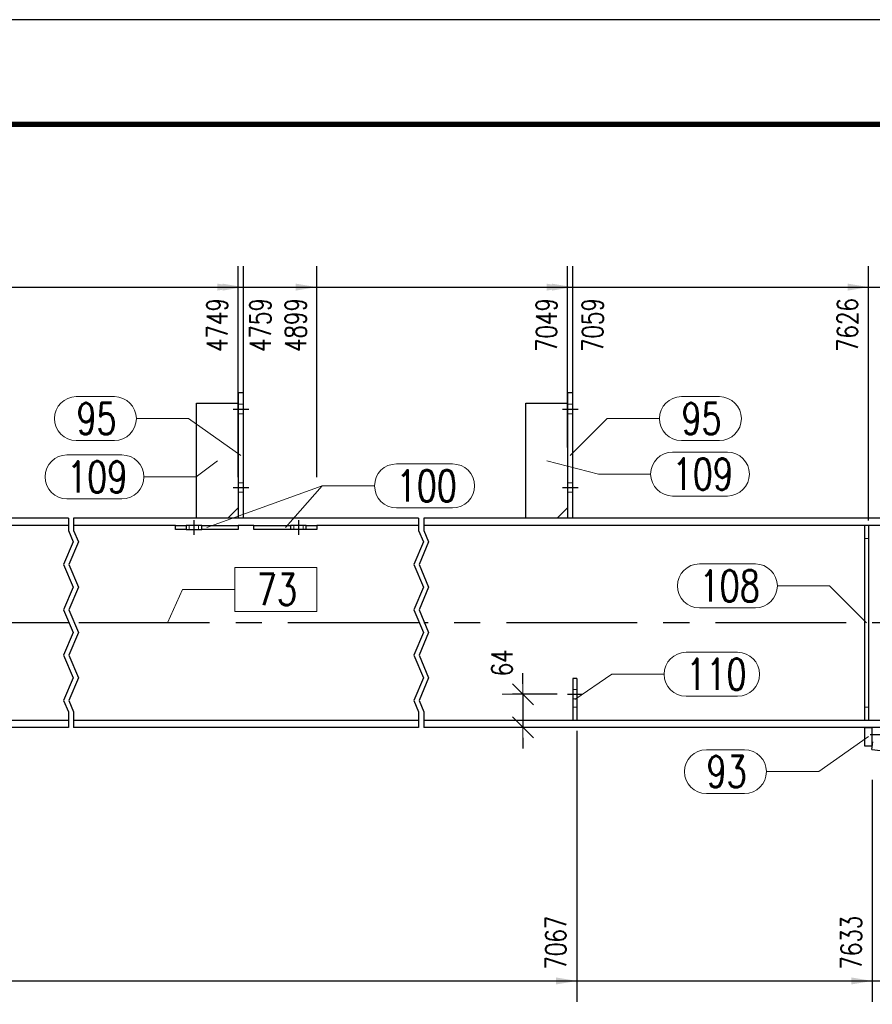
# Model space of a CAD drawing. Header units: millimetres. Extents: x 3526 to 4380, y 11541 to 12002.
# Tile 93 of 127: x 4027 to 4108, y 11879 to 11974. Entities that reach past the tile are written whole.
import ezdxf

# ---------------------------------------------------------------- set-up
doc = ezdxf.new("R2010")
doc.units = ezdxf.units.MM
doc.header["$LTSCALE"] = 10
doc.linetypes.add('HIDDEN', pattern=[0.375, 0.25, -0.125])
doc.linetypes.add('MITTE', pattern=[2, 1.25, -0.25, 0.25, -0.25])
doc.layers.get('Defpoints').update_dxf_attribs({"color": 1})
doc.layers.add('_FORMATKA', color=8, linetype='Continuous', plot=False)
for name, color, linetype, lineweight in [('_RAMKA', 7, 'Continuous', 35), ('PS_DIM', 4, 'Continuous', 13), ('PS_Hidden', 2, 'HIDDEN', 9), ('PS_Pos', 1, 'Continuous', 15), ('PS_SOLID', 7, 'Continuous', 30)]:
    doc.layers.add(name, color=color, linetype=linetype, lineweight=lineweight)
doc.layers.add('PS_MID', color=5, linetype='MITTE')
doc.layers.add('PS_SHAPE', color=3, linetype='Continuous')
doc.styles.add('simplex', font='simplex.shx', dxfattribs={"width": 0.75})
doc.dimstyles.new('1_20_GŁ_DS1-LS20', dxfattribs={"dimtxt": 2, "dimasz": 2, "dimexe": 2, "dimexo": 5, "dimgap": 1, "dimtad": 1, "dimjust": 4, "dimdec": 0, "dimlfac": 20, "dimtxsty": 'simplex', "dimblk1": 'NONE', "dimsah": 1, "dimcen": 2, "dimclrd": 256, "dimclre": 256, "dimclrt": 4, "dimadec": 1, "dimazin": 0, "dimtfac": 1, "dimtdec": 0, "dimtmove": 2, "dimatfit": 3, "dimfxl": 1, "dimarcsym": 0})
doc.dimstyles.new('1_20_PRZ', dxfattribs={"dimtxt": 2, "dimasz": 1, "dimexe": 2, "dimexo": 5, "dimgap": 1, "dimtad": 1, "dimdec": 0, "dimlfac": 20, "dimtxsty": 'simplex', "dimblk": 'dimznak', "dimcen": 2, "dimse1": 1, "dimse2": 1, "dimclrd": 256, "dimclrt": 4, "dimadec": 1, "dimazin": 0, "dimtfac": 1, "dimtdec": 0, "dimtix": 1, "dimtmove": 2, "dimatfit": 3, "dimldrblk": 'dim-grot', "dimfxl": 1, "dimarcsym": 0})
doc.dimstyles.new('1_20_SC', dxfattribs={"dimtxt": 2, "dimasz": 1, "dimexe": 1, "dimexo": 1, "dimgap": 1, "dimtad": 1, "dimdec": 0, "dimlfac": 20, "dimtxsty": 'simplex', "dimblk": 'dimznak', "dimcen": 2, "dimclrd": 256, "dimclre": 256, "dimclrt": 4, "dimadec": 1, "dimazin": 0, "dimtfac": 1, "dimtdec": 0, "dimtix": 1, "dimtmove": 2, "dimatfit": 3, "dimldrblk": 'dim-grot', "dimfxl": 1, "dimarcsym": 0})

# ---------------------------------------------------------------- blocks, each defined once
blk = doc.blocks.new('dimznak')
at = {"color": 0}
for points in [[(0, 2), (0, -2)], [(-2, 0), (2, 0)]]:
    blk.add_lwpolyline(points, dxfattribs=at)
at = {"color": 2}
blk.add_lwpolyline([(1, 1), (-1, -1)], dxfattribs=at)
blk = doc.blocks.new('*D49')
at = {"layer": 'Defpoints', "color": 0, "transparency": 16777216}
for p in [(4220.693, 11929.426), (4219.022, 11912.694), (4065.297, 11906.62), (4223.127, 11906.62), (4224.885, 11890.149)]:
    blk.add_point(p, dxfattribs=at)
at = {"layer": 'PS_DIM', "lineweight": -2, "transparency": 16777216}
blk.add_arc((4223.127, 11906.62), 7.331, 103.91382, 172.17818, dxfattribs=at)
for p, rotation in [((4222.349, 11913.91), 10.00291172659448), ((4215.797, 11906.62), 266.0890910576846)]:
    blk.add_blockref('dimznak', p, dxfattribs=dict(at, rotation=rotation))
at = {"layer": 'PS_DIM', "color": 4, "transparency": 16777216, "insert": (4216.047, 11912.986), "char_height": 2, "attachment_point": 5, "rotation": 48.046, "style": 'simplex'}
blk.add_mtext('83,9°', dxfattribs=at)
blk = doc.blocks.new('dim-grot')
blk.add_hatch(color=256).paths.add_polyline_path([(0, 0), (-2, 0.5), (-2, -0.5)])
blk.add_lwpolyline([(0, 0), (-2, 0.5), (-2, -0.5), (0, 0)])
blk = doc.blocks.new('*D50')
at = {"layer": 'Defpoints', "color": 0, "transparency": 16777216}
for p in [(4065.297, 11905.945), (4223.199, 11905.945), (4108.241, 11904.568), (4146.427, 11902.224), (4224.72, 11891.702)]:
    blk.add_point(p, dxfattribs=at)
at = {"layer": 'PS_DIM', "lineweight": -2, "transparency": 16777216}
blk.add_arc((4095.772, 11905.945), 50.791, 354.8249, 358.87192, dxfattribs=at)
for p, rotation in [((4146.563, 11905.945), 89.43595851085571), ((4146.256, 11900.369), 264.2608571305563)]:
    blk.add_blockref('dimznak', p, dxfattribs=dict(at, rotation=rotation))
at = {"layer": 'PS_DIM', "color": 4, "transparency": 16777216, "insert": (4144.299, 11903.273), "char_height": 2, "attachment_point": 5, "rotation": 86.84841, "style": 'simplex'}
blk.add_mtext('6,3°', dxfattribs=at)
blk = doc.blocks.new('*D52')
at = {"layer": 'Defpoints', "color": 0, "transparency": 16777216}
for p in [(4079.047, 11909.12), (4074.778, 11905.945), (4079.047, 11905.945)]:
    blk.add_point(p, dxfattribs=at)
at = {"layer": 'PS_DIM', "lineweight": -2, "transparency": 16777216}
for p, q in [((4074.778, 11910.12), (4074.778, 11911.12)), ((4078.047, 11909.12), (4073.778, 11909.12)), ((4074.778, 11909.12), (4074.778, 11905.945)), ((4078.047, 11905.945), (4073.778, 11905.945)), ((4074.778, 11904.945), (4074.778, 11903.945))]:
    blk.add_line(p, q, dxfattribs=at)
for p, rotation in [((4074.778, 11909.12), 270), ((4074.778, 11905.945), 90)]:
    blk.add_blockref('dimznak', p, dxfattribs=dict(at, rotation=rotation))
at = {"layer": 'PS_DIM', "color": 4, "transparency": 16777216, "insert": (4072.778, 11912.126), "char_height": 2, "attachment_point": 5, "rotation": 90, "style": 'simplex'}
blk.add_mtext('64', dxfattribs=at)
blk = doc.blocks.new('*D122')
at = {"layer": 'Defpoints', "color": 0, "transparency": 16777216}
for p in [(4047.547, 11948.05), (4047.547, 11924.87), (3923.29, 11905.945)]:
    blk.add_point(p, dxfattribs=at)
at = {"layer": 'PS_DIM', "lineweight": -2, "transparency": 16777216}
for p, q in [((3923.29, 11910.945), (3923.29, 11950.05)), ((4047.547, 11929.87), (4047.547, 11950.05)), ((3923.29, 11948.05), (4045.547, 11948.05))]:
    blk.add_line(p, q, dxfattribs=at)
at = {"layer": 'PS_DIM', "transparency": 16777216}
blk.add_solid([(4045.547, 11948.383), (4045.547, 11947.717), (4047.547, 11948.05)], dxfattribs=at)
at = {"layer": 'PS_DIM', "color": 4, "transparency": 16777216, "insert": (4045.527, 11944.423), "char_height": 2, "attachment_point": 5, "rotation": 90, "style": 'simplex'}
blk.add_mtext('4749', dxfattribs=at)
blk = doc.blocks.new('_None')
blk = doc.blocks.new('*D123')
at = {"layer": 'Defpoints', "color": 0, "transparency": 16777216}
for p in [(4048.047, 11948.05), (4048.047, 11926.878), (3923.29, 11905.945)]:
    blk.add_point(p, dxfattribs=at)
at = {"layer": 'PS_DIM', "lineweight": -2, "transparency": 16777216}
for p, q in [((3923.29, 11910.945), (3923.29, 11950.05)), ((4048.047, 11931.878), (4048.047, 11950.05)), ((3923.29, 11948.05), (4046.047, 11948.05))]:
    blk.add_line(p, q, dxfattribs=at)
at = {"layer": 'PS_DIM', "transparency": 16777216}
blk.add_solid([(4046.047, 11948.383), (4046.047, 11947.717), (4048.047, 11948.05)], dxfattribs=at)
at = {"layer": 'PS_DIM', "color": 4, "transparency": 16777216, "insert": (4049.663, 11944.423), "char_height": 2, "attachment_point": 5, "rotation": 90, "style": 'simplex'}
blk.add_mtext('4759', dxfattribs=at)
blk = doc.blocks.new('*D124')
at = {"layer": 'Defpoints', "color": 0, "transparency": 16777216}
for p in [(4055.047, 11948.05), (4055.047, 11924.87), (3923.29, 11905.945)]:
    blk.add_point(p, dxfattribs=at)
at = {"layer": 'PS_DIM', "lineweight": -2, "transparency": 16777216}
for p, q in [((3923.29, 11910.945), (3923.29, 11950.05)), ((4055.047, 11929.87), (4055.047, 11950.05)), ((3923.29, 11948.05), (4053.047, 11948.05))]:
    blk.add_line(p, q, dxfattribs=at)
at = {"layer": 'PS_DIM', "transparency": 16777216}
blk.add_solid([(4053.047, 11948.383), (4053.047, 11947.717), (4055.047, 11948.05)], dxfattribs=at)
at = {"layer": 'PS_DIM', "color": 4, "transparency": 16777216, "insert": (4053.027, 11944.423), "char_height": 2, "attachment_point": 5, "rotation": 90, "style": 'simplex'}
blk.add_mtext('4899', dxfattribs=at)
blk = doc.blocks.new('*D125')
at = {"layer": 'Defpoints', "color": 0, "transparency": 16777216}
for p in [(4079.047, 11948.05), (4079.047, 11927.702), (3923.29, 11905.945)]:
    blk.add_point(p, dxfattribs=at)
at = {"layer": 'PS_DIM', "lineweight": -2, "transparency": 16777216}
for p, q in [((3923.29, 11910.945), (3923.29, 11950.05)), ((4079.047, 11932.702), (4079.047, 11950.05)), ((3923.29, 11948.05), (4077.047, 11948.05))]:
    blk.add_line(p, q, dxfattribs=at)
at = {"layer": 'PS_DIM', "transparency": 16777216}
blk.add_solid([(4077.047, 11948.383), (4077.047, 11947.717), (4079.047, 11948.05)], dxfattribs=at)
at = {"layer": 'PS_DIM', "color": 4, "transparency": 16777216, "insert": (4077.027, 11944.423), "char_height": 2, "attachment_point": 5, "rotation": 90, "style": 'simplex'}
blk.add_mtext('7049', dxfattribs=at)
blk = doc.blocks.new('*D126')
at = {"layer": 'Defpoints', "color": 0, "transparency": 16777216}
for p in [(4079.547, 11948.05), (4079.547, 11927.501), (3923.29, 11905.945)]:
    blk.add_point(p, dxfattribs=at)
at = {"layer": 'PS_DIM', "lineweight": -2, "transparency": 16777216}
for p, q in [((3923.29, 11910.945), (3923.29, 11950.05)), ((4079.547, 11932.501), (4079.547, 11950.05)), ((3923.29, 11948.05), (4077.547, 11948.05))]:
    blk.add_line(p, q, dxfattribs=at)
at = {"layer": 'PS_DIM', "transparency": 16777216}
blk.add_solid([(4077.547, 11948.383), (4077.547, 11947.717), (4079.547, 11948.05)], dxfattribs=at)
at = {"layer": 'PS_DIM', "color": 4, "transparency": 16777216, "insert": (4081.44, 11944.423), "char_height": 2, "attachment_point": 5, "rotation": 90, "style": 'simplex'}
blk.add_mtext('7059', dxfattribs=at)
blk = doc.blocks.new('*D127')
at = {"layer": 'Defpoints', "color": 0, "transparency": 16777216}
for p in [(4107.849, 11948.05), (4107.849, 11920.719), (3923.29, 11905.945)]:
    blk.add_point(p, dxfattribs=at)
at = {"layer": 'PS_DIM', "lineweight": -2, "transparency": 16777216}
for p, q in [((3923.29, 11910.945), (3923.29, 11950.05)), ((4107.849, 11925.719), (4107.849, 11950.05)), ((3923.29, 11948.05), (4105.849, 11948.05))]:
    blk.add_line(p, q, dxfattribs=at)
at = {"layer": 'PS_DIM', "transparency": 16777216}
blk.add_solid([(4105.849, 11948.383), (4105.849, 11947.717), (4107.849, 11948.05)], dxfattribs=at)
at = {"layer": 'PS_DIM', "color": 4, "transparency": 16777216, "insert": (4105.829, 11944.423), "char_height": 2, "attachment_point": 5, "rotation": 90, "style": 'simplex'}
blk.add_mtext('7626', dxfattribs=at)
blk = doc.blocks.new('*D128')
at = {"layer": 'Defpoints', "color": 0, "transparency": 16777216}
for p in [(4194.047, 11948.05), (4194.047, 11927.795), (3923.29, 11905.945)]:
    blk.add_point(p, dxfattribs=at)
at = {"layer": 'PS_DIM', "lineweight": -2, "transparency": 16777216}
for p, q in [((3923.29, 11910.945), (3923.29, 11950.05)), ((4194.047, 11932.795), (4194.047, 11950.05)), ((3923.29, 11948.05), (4192.047, 11948.05))]:
    blk.add_line(p, q, dxfattribs=at)
at = {"layer": 'PS_DIM', "transparency": 16777216}
blk.add_solid([(4192.047, 11948.383), (4192.047, 11947.717), (4194.047, 11948.05)], dxfattribs=at)
at = {"layer": 'PS_DIM', "color": 4, "transparency": 16777216, "insert": (4192.027, 11944.423), "char_height": 2, "attachment_point": 5, "rotation": 90, "style": 'simplex'}
blk.add_mtext('9349', dxfattribs=at)
blk = doc.blocks.new('*D129')
at = {"layer": 'Defpoints', "color": 0, "transparency": 16777216}
for p in [(4194.547, 11948.05), (4194.547, 11927.75), (3923.29, 11905.945)]:
    blk.add_point(p, dxfattribs=at)
at = {"layer": 'PS_DIM', "lineweight": -2, "transparency": 16777216}
for p, q in [((3923.29, 11910.945), (3923.29, 11950.05)), ((4194.547, 11932.75), (4194.547, 11950.05)), ((3923.29, 11948.05), (4192.547, 11948.05))]:
    blk.add_line(p, q, dxfattribs=at)
at = {"layer": 'PS_DIM', "transparency": 16777216}
blk.add_solid([(4192.547, 11948.383), (4192.547, 11947.717), (4194.547, 11948.05)], dxfattribs=at)
at = {"layer": 'PS_DIM', "color": 4, "transparency": 16777216, "insert": (4196.426, 11944.423), "char_height": 2, "attachment_point": 5, "rotation": 90, "style": 'simplex'}
blk.add_mtext('9359', dxfattribs=at)
blk = doc.blocks.new('*D130')
at = {"layer": 'Defpoints', "color": 0, "transparency": 16777216}
for p in [(4220.137, 11948.05), (4220.137, 11924.87), (3923.29, 11905.945)]:
    blk.add_point(p, dxfattribs=at)
at = {"layer": 'PS_DIM', "lineweight": -2, "transparency": 16777216}
for p, q in [((3923.29, 11910.945), (3923.29, 11950.05)), ((4220.137, 11929.87), (4220.137, 11950.05)), ((3923.29, 11948.05), (4218.137, 11948.05))]:
    blk.add_line(p, q, dxfattribs=at)
at = {"layer": 'PS_DIM', "transparency": 16777216}
blk.add_solid([(4218.137, 11948.383), (4218.137, 11947.717), (4220.137, 11948.05)], dxfattribs=at)
at = {"layer": 'PS_DIM', "color": 4, "transparency": 16777216, "insert": (4218.117, 11944.709), "char_height": 2, "attachment_point": 5, "rotation": 90, "style": 'simplex'}
blk.add_mtext('9871', dxfattribs=at)
blk = doc.blocks.new('*D131')
at = {"layer": 'Defpoints', "color": 0, "transparency": 16777216}
for p in [(4223.199, 11948.05), (3923.29, 11905.945), (4223.199, 11905.945)]:
    blk.add_point(p, dxfattribs=at)
at = {"layer": 'PS_DIM', "lineweight": -2, "transparency": 16777216}
for p, q in [((3923.29, 11910.945), (3923.29, 11950.05)), ((4223.199, 11910.945), (4223.199, 11950.05)), ((3923.29, 11948.05), (4221.199, 11948.05))]:
    blk.add_line(p, q, dxfattribs=at)
at = {"layer": 'PS_DIM', "transparency": 16777216}
blk.add_solid([(4221.199, 11948.383), (4221.199, 11947.717), (4223.199, 11948.05)], dxfattribs=at)
at = {"layer": 'PS_DIM', "color": 4, "transparency": 16777216, "insert": (4221.628, 11944.387), "char_height": 2, "attachment_point": 5, "rotation": 90, "style": 'simplex'}
blk.add_mtext('9933', dxfattribs=at)
blk = doc.blocks.new('*D132')
at = {"layer": 'Defpoints', "color": 0, "transparency": 16777216}
for p in [(4225.88, 11948.05), (3923.29, 11905.945), (4225.88, 11890.255)]:
    blk.add_point(p, dxfattribs=at)
at = {"layer": 'PS_DIM', "lineweight": -2, "transparency": 16777216}
for p, q in [((3923.29, 11910.945), (3923.29, 11950.05)), ((4225.88, 11895.255), (4225.88, 11950.05)), ((3923.29, 11948.05), (4223.88, 11948.05))]:
    blk.add_line(p, q, dxfattribs=at)
at = {"layer": 'PS_DIM', "transparency": 16777216}
blk.add_solid([(4223.88, 11948.383), (4223.88, 11947.717), (4225.88, 11948.05)], dxfattribs=at)
at = {"layer": 'PS_DIM', "color": 4, "transparency": 16777216, "insert": (4227.507, 11944.423), "char_height": 2, "attachment_point": 5, "rotation": 90, "style": 'simplex'}
blk.add_mtext('9986', dxfattribs=at)
blk = doc.blocks.new('*D137')
at = {"layer": 'Defpoints', "color": 0, "transparency": 16777216}
for p in [(4079.947, 11910.62), (3923.29, 11905.945), (4079.947, 11881.706)]:
    blk.add_point(p, dxfattribs=at)
at = {"layer": 'PS_DIM', "lineweight": -2, "transparency": 16777216}
for p, q in [((4079.947, 11905.62), (4079.947, 11879.706)), ((3923.29, 11900.945), (3923.29, 11879.706)), ((3923.29, 11881.706), (4077.947, 11881.706))]:
    blk.add_line(p, q, dxfattribs=at)
at = {"layer": 'PS_DIM', "transparency": 16777216}
blk.add_solid([(4077.947, 11882.039), (4077.947, 11881.372), (4079.947, 11881.706)], dxfattribs=at)
at = {"layer": 'PS_DIM', "color": 4, "transparency": 16777216, "insert": (4077.927, 11885.369), "char_height": 2, "attachment_point": 5, "rotation": 90, "style": 'simplex'}
blk.add_mtext('7067', dxfattribs=at)
blk = doc.blocks.new('*D138')
at = {"layer": 'Defpoints', "color": 0, "transparency": 16777216}
for p in [(3923.29, 11905.945), (4108.199, 11905.945), (4108.199, 11881.706)]:
    blk.add_point(p, dxfattribs=at)
at = {"layer": 'PS_DIM', "lineweight": -2, "transparency": 16777216}
for p, q in [((3923.29, 11900.945), (3923.29, 11879.706)), ((4108.199, 11900.945), (4108.199, 11879.706)), ((3923.29, 11881.706), (4106.199, 11881.706))]:
    blk.add_line(p, q, dxfattribs=at)
at = {"layer": 'PS_DIM', "transparency": 16777216}
blk.add_solid([(4106.199, 11882.039), (4106.199, 11881.372), (4108.199, 11881.706)], dxfattribs=at)
at = {"layer": 'PS_DIM', "color": 4, "transparency": 16777216, "insert": (4106.179, 11885.369), "char_height": 2, "attachment_point": 5, "rotation": 90, "style": 'simplex'}
blk.add_mtext('7633', dxfattribs=at)
blk = doc.blocks.new('*D139')
at = {"layer": 'Defpoints', "color": 0, "transparency": 16777216}
for p in [(4194.947, 11910.62), (3923.29, 11905.945), (4194.947, 11881.706)]:
    blk.add_point(p, dxfattribs=at)
at = {"layer": 'PS_DIM', "lineweight": -2, "transparency": 16777216}
for p, q in [((4194.947, 11905.62), (4194.947, 11879.706)), ((3923.29, 11900.945), (3923.29, 11879.706)), ((3923.29, 11881.706), (4192.947, 11881.706))]:
    blk.add_line(p, q, dxfattribs=at)
at = {"layer": 'PS_DIM', "transparency": 16777216}
blk.add_solid([(4192.947, 11882.039), (4192.947, 11881.372), (4194.947, 11881.706)], dxfattribs=at)
at = {"layer": 'PS_DIM', "color": 4, "transparency": 16777216, "insert": (4192.927, 11885.369), "char_height": 2, "attachment_point": 5, "rotation": 90, "style": 'simplex'}
blk.add_mtext('9367', dxfattribs=at)
blk = doc.blocks.new('*D140')
at = {"layer": 'Defpoints', "color": 0, "transparency": 16777216}
for p in [(3923.29, 11905.945), (4223.199, 11905.945), (4223.199, 11881.706)]:
    blk.add_point(p, dxfattribs=at)
at = {"layer": 'PS_DIM', "lineweight": -2, "transparency": 16777216}
for p, q in [((3923.29, 11900.945), (3923.29, 11879.706)), ((4223.199, 11900.945), (4223.199, 11879.706)), ((3923.29, 11881.706), (4221.199, 11881.706))]:
    blk.add_line(p, q, dxfattribs=at)
at = {"layer": 'PS_DIM', "transparency": 16777216}
blk.add_solid([(4221.199, 11882.039), (4221.199, 11881.372), (4223.199, 11881.706)], dxfattribs=at)
at = {"layer": 'PS_DIM', "color": 4, "transparency": 16777216, "insert": (4221.179, 11885.369), "char_height": 2, "attachment_point": 5, "rotation": 90, "style": 'simplex'}
blk.add_mtext('9933', dxfattribs=at)
blk = doc.blocks.new('*D141')
at = {"layer": 'Defpoints', "color": 0, "transparency": 16777216}
for p in [(3923.29, 11905.945), (4225.88, 11890.255), (4225.88, 11881.706)]:
    blk.add_point(p, dxfattribs=at)
at = {"layer": 'PS_DIM', "lineweight": -2, "transparency": 16777216}
for p, q in [((3923.29, 11900.945), (3923.29, 11879.706)), ((4225.88, 11885.255), (4225.88, 11879.706)), ((3923.29, 11881.706), (4223.88, 11881.706))]:
    blk.add_line(p, q, dxfattribs=at)
at = {"layer": 'PS_DIM', "transparency": 16777216}
blk.add_solid([(4223.88, 11882.039), (4223.88, 11881.372), (4225.88, 11881.706)], dxfattribs=at)
at = {"layer": 'PS_DIM', "color": 4, "transparency": 16777216, "insert": (4227.595, 11885.333), "char_height": 2, "attachment_point": 5, "rotation": 90, "style": 'simplex'}
blk.add_mtext('9986', dxfattribs=at)
blk = doc.blocks.new('*X441')
at = {"color": 1}
for p, q in [((4031.297, 11925.945), (4031.297, 11924.769)), ((4031.797, 11925.945), (4031.797, 11924.769)), ((4064.797, 11925.945), (4064.797, 11924.769)), ((4065.297, 11925.945), (4065.297, 11924.769)), ((4031.297, 11924.769), (4031.755, 11923.685)), ((4031.797, 11924.769), (4032.255, 11923.685)), ((4064.797, 11924.769), (4065.255, 11923.685)), ((4065.297, 11924.769), (4065.755, 11923.685)), ((4031.755, 11923.685), (4030.838, 11921.518)), ((4032.255, 11923.685), (4031.338, 11921.518)), ((4065.255, 11923.685), (4064.338, 11921.518)), ((4065.755, 11923.685), (4064.838, 11921.518)), ((4030.838, 11921.518), (4031.755, 11919.351)), ((4031.338, 11921.518), (4032.255, 11919.351)), ((4064.338, 11921.518), (4065.255, 11919.351)), ((4064.838, 11921.518), (4065.755, 11919.351)), ((4031.755, 11919.351), (4030.838, 11917.184)), ((4032.255, 11919.351), (4031.338, 11917.184)), ((4065.255, 11919.351), (4064.338, 11917.184)), ((4065.755, 11919.351), (4064.838, 11917.184)), ((4030.838, 11917.184), (4031.755, 11915.017)), ((4031.338, 11917.184), (4032.255, 11915.017)), ((4064.338, 11917.184), (4065.255, 11915.017)), ((4064.838, 11917.184), (4065.755, 11915.017)), ((4031.755, 11915.017), (4030.838, 11912.849)), ((4032.255, 11915.017), (4031.338, 11912.849)), ((4065.255, 11915.017), (4064.338, 11912.849)), ((4065.755, 11915.017), (4064.838, 11912.849)), ((4030.838, 11912.849), (4031.755, 11910.682)), ((4031.338, 11912.849), (4032.255, 11910.682)), ((4064.338, 11912.849), (4065.255, 11910.682)), ((4064.838, 11912.849), (4065.755, 11910.682)), ((4031.755, 11910.682), (4030.838, 11908.515)), ((4032.255, 11910.682), (4031.338, 11908.515)), ((4065.255, 11910.682), (4064.338, 11908.515)), ((4065.755, 11910.682), (4064.838, 11908.515)), ((4030.838, 11908.515), (4031.297, 11907.431)), ((4031.338, 11908.515), (4031.797, 11907.431)), ((4064.338, 11908.515), (4064.797, 11907.431)), ((4064.838, 11908.515), (4065.297, 11907.431)), ((4031.297, 11907.431), (4031.297, 11905.945)), ((4031.797, 11907.431), (4031.797, 11905.945)), ((4064.797, 11907.431), (4064.797, 11905.945)), ((4065.297, 11907.431), (4065.297, 11905.945))]:
    blk.add_line(p, q, dxfattribs=at)
at = {"layer": 'PS_Hidden', "color": 2, "linetype": 'HIDDEN'}
for p, q in [((4048.047, 11936.845), (4047.547, 11936.845)), ((4079.547, 11936.845), (4079.047, 11936.845)), ((4048.047, 11935.945), (4047.547, 11935.945)), ((4079.547, 11935.945), (4079.047, 11935.945)), ((4048.047, 11929.345), (4047.547, 11929.345)), ((4079.547, 11929.345), (4079.047, 11929.345)), ((4048.047, 11928.445), (4047.547, 11928.445)), ((4079.547, 11928.445), (4079.047, 11928.445)), ((4042.847, 11924.87), (4042.847, 11925.27)), ((4043.747, 11924.87), (4043.747, 11925.27)), ((4052.847, 11924.87), (4052.847, 11925.27)), ((4053.747, 11924.87), (4053.747, 11925.27)), ((4107.449, 11924.02), (4107.849, 11924.02)), ((4079.947, 11909.57), (4079.547, 11909.57)), ((4079.947, 11908.67), (4079.547, 11908.67)), ((4079.947, 11907.87), (4079.547, 11907.87)), ((4107.849, 11907.87), (4107.449, 11907.87))]:
    blk.add_line(p, q, dxfattribs=at)
at = {"layer": 'PS_MID', "color": 5, "linetype": 'MITTE'}
for p, q in [((4047.047, 11936.395), (4048.547, 11936.395)), ((4047.047, 11936.395), (4048.547, 11936.395)), ((4047.047, 11936.395), (4048.547, 11936.395)), ((4047.047, 11936.395), (4048.547, 11936.395)), ((4078.547, 11936.395), (4080.047, 11936.395)), ((4078.547, 11936.395), (4080.047, 11936.395)), ((4078.547, 11936.395), (4080.047, 11936.395)), ((4078.547, 11936.395), (4080.047, 11936.395)), ((4047.047, 11928.895), (4048.547, 11928.895)), ((4047.047, 11928.895), (4048.547, 11928.895)), ((4047.047, 11928.895), (4048.547, 11928.895)), ((4047.047, 11928.895), (4048.547, 11928.895)), ((4078.547, 11928.895), (4080.047, 11928.895)), ((4078.547, 11928.895), (4080.047, 11928.895)), ((4078.547, 11928.895), (4080.047, 11928.895)), ((4078.547, 11928.895), (4080.047, 11928.895)), ((4043.297, 11925.77), (4043.297, 11924.37)), ((4053.297, 11925.77), (4053.297, 11924.37)), ((4031.297, 11915.945), (4007.297, 11915.945)), ((4064.797, 11915.945), (4031.797, 11915.945)), ((4225.699, 11915.945), (4065.297, 11915.945)), ((4079.047, 11909.12), (4080.447, 11909.12)), ((4079.047, 11909.12), (4080.447, 11909.12)), ((4109.899, 11905.245), (4107.999, 11905.245))]:
    blk.add_line(p, q, dxfattribs=at)
at = {"layer": 'PS_SOLID', "color": 7, "linetype": 'Continuous'}
for p, q in [((4047.547, 11937.945), (4047.547, 11925.945)), ((4048.047, 11937.945), (4047.547, 11937.945)), ((4048.047, 11925.945), (4048.047, 11937.945)), ((4079.047, 11937.945), (4079.047, 11925.945)), ((4079.547, 11937.945), (4079.047, 11937.945)), ((4079.547, 11925.945), (4079.547, 11937.945)), ((4043.547, 11925.945), (4043.547, 11936.945)), ((4043.547, 11936.945), (4047.547, 11936.945)), ((4075.047, 11925.945), (4075.047, 11936.945)), ((4075.047, 11936.945), (4079.047, 11936.945)), ((4046.547, 11925.945), (4047.547, 11926.945)), ((4078.047, 11925.945), (4079.047, 11926.945)), ((4031.297, 11925.945), (4007.297, 11925.945)), ((4064.797, 11925.945), (4031.797, 11925.945)), ((4221.065, 11925.945), (4065.297, 11925.945)), ((4031.297, 11925.27), (4007.297, 11925.27)), ((4041.547, 11925.27), (4031.797, 11925.27)), ((4041.547, 11924.87), (4041.547, 11925.27)), ((4041.547, 11925.27), (4042.547, 11925.27)), ((4042.547, 11924.87), (4041.547, 11924.87)), ((4042.547, 11925.27), (4042.547, 11924.87)), ((4044.047, 11925.27), (4042.547, 11925.27)), ((4042.547, 11924.87), (4044.047, 11924.87)), ((4044.047, 11924.87), (4044.047, 11925.27)), ((4044.047, 11925.27), (4047.547, 11925.27)), ((4047.547, 11924.87), (4044.047, 11924.87)), ((4047.547, 11925.27), (4047.547, 11924.87)), ((4049.047, 11925.27), (4047.547, 11925.27)), ((4049.047, 11924.87), (4049.047, 11925.27)), ((4049.047, 11925.27), (4052.547, 11925.27)), ((4052.547, 11924.87), (4049.047, 11924.87)), ((4054.047, 11925.27), (4052.547, 11925.27)), ((4052.547, 11925.27), (4052.547, 11924.87)), ((4054.047, 11924.87), (4052.547, 11924.87)), ((4054.047, 11924.87), (4054.047, 11925.27)), ((4054.047, 11925.27), (4055.047, 11925.27)), ((4055.047, 11924.87), (4054.047, 11924.87)), ((4055.047, 11925.27), (4055.047, 11924.87)), ((4064.797, 11925.27), (4055.047, 11925.27)), ((4214.137, 11925.27), (4065.297, 11925.27)), ((4107.449, 11925.27), (4107.449, 11906.62)), ((4107.849, 11925.27), (4107.849, 11906.62)), ((4079.947, 11910.62), (4079.547, 11910.62)), ((4079.547, 11910.62), (4079.547, 11906.62)), ((4079.947, 11910.62), (4079.947, 11906.62)), ((4031.297, 11906.62), (4007.297, 11906.62)), ((4031.297, 11905.945), (4007.297, 11905.945)), ((4064.797, 11906.62), (4031.797, 11906.62)), ((4064.797, 11905.945), (4031.797, 11905.945)), ((4223.127, 11906.62), (4065.297, 11906.62)), ((4223.199, 11905.945), (4065.297, 11905.945)), ((4107.449, 11905.945), (4107.449, 11904.195)), ((4107.449, 11905.945), (4108.199, 11905.945)), ((4108.199, 11904.195), (4108.199, 11905.945)), ((4107.449, 11904.195), (4108.199, 11904.195)), ((4108.158, 11903.823), (4108.241, 11904.568)), ((4108.158, 11903.823), (4224.65, 11890.955))]:
    blk.add_line(p, q, dxfattribs=at)
blk = doc.blocks.new('*X461')
at = {"color": 1}
for p, q in [((4055.059, 11921.242), (4047.217, 11921.242)), ((4047.217, 11921.242), (4047.217, 11917.042)), ((4055.059, 11917.042), (4055.059, 11921.242)), ((4040.78, 11915.945), (4042.217, 11919.142)), ((4042.217, 11919.142), (4047.217, 11919.142)), ((4047.217, 11917.042), (4055.059, 11917.042))]:
    blk.add_line(p, q, dxfattribs=at)
at = {"color": 30, "style": 'simplex', "width": 0.75}
blk.add_text('73', height=3, dxfattribs=at).set_placement((4049.317, 11917.642))
blk = doc.blocks.new('*X462')
at = {"color": 1}
for p, q in [((4089.091, 11932.272), (4094.341, 11932.272)), ((4077.047, 11931.445), (4081.991, 11930.172)), ((4081.991, 11930.172), (4086.991, 11930.172)), ((4089.091, 11928.072), (4094.341, 11928.072))]:
    blk.add_line(p, q, dxfattribs=at)
for centre, start, end in [((4089.091, 11930.172), 90, 270), ((4094.341, 11930.172), 270, 90)]:
    blk.add_arc(centre, 2.1, start, end, dxfattribs=at)
at = {"color": 2, "style": 'simplex', "width": 0.75}
blk.add_text('109', height=3, dxfattribs=at).set_placement((4089.091, 11928.672))
blk = doc.blocks.new('*X463')
at = {"color": 1}
for p, q in [((4089.932, 11937.581), (4093.575, 11937.581)), ((4079.297, 11931.945), (4082.832, 11935.481)), ((4082.832, 11935.481), (4087.832, 11935.481)), ((4089.932, 11933.381), (4093.575, 11933.381))]:
    blk.add_line(p, q, dxfattribs=at)
for centre, start, end in [((4089.932, 11935.481), 90, 270), ((4093.575, 11935.481), 270, 90)]:
    blk.add_arc(centre, 2.1, start, end, dxfattribs=at)
at = {"color": 2, "style": 'simplex', "width": 0.75}
blk.add_text('95', height=3, dxfattribs=at).set_placement((4089.932, 11933.981))
blk = doc.blocks.new('*X464')
at = {"color": 1}
for p, q in [((4090.382, 11913.13), (4095.311, 11913.13)), ((4079.747, 11908.62), (4083.282, 11911.03)), ((4083.282, 11911.03), (4088.282, 11911.03)), ((4090.382, 11908.93), (4095.311, 11908.93))]:
    blk.add_line(p, q, dxfattribs=at)
for centre, start, end in [((4090.382, 11911.03), 90, 270), ((4095.311, 11911.03), 270, 90)]:
    blk.add_arc(centre, 2.1, start, end, dxfattribs=at)
at = {"color": 2, "style": 'simplex', "width": 0.75}
blk.add_text('110', height=3, dxfattribs=at).set_placement((4090.382, 11909.53))
blk = doc.blocks.new('*X465')
at = {"color": 1}
for p, q in [((4090.382, 11913.13), (4095.311, 11913.13)), ((4079.747, 11908.62), (4083.282, 11911.03)), ((4083.282, 11911.03), (4088.282, 11911.03)), ((4090.382, 11908.93), (4095.311, 11908.93))]:
    blk.add_line(p, q, dxfattribs=at)
for centre, start, end in [((4090.382, 11911.03), 90, 270), ((4095.311, 11911.03), 270, 90)]:
    blk.add_arc(centre, 2.1, start, end, dxfattribs=at)
at = {"color": 2, "style": 'simplex', "width": 0.75}
blk.add_text('110', height=3, dxfattribs=at).set_placement((4090.382, 11909.53))
blk = doc.blocks.new('*X472')
at = {"color": 1}
for p, q in [((4032.052, 11937.581), (4035.695, 11937.581)), ((4037.795, 11935.481), (4042.795, 11935.481)), ((4047.797, 11931.945), (4042.795, 11935.481)), ((4032.052, 11933.381), (4035.695, 11933.381))]:
    blk.add_line(p, q, dxfattribs=at)
for centre, start, end in [((4032.052, 11935.481), 90, 270), ((4035.695, 11935.481), 270, 90)]:
    blk.add_arc(centre, 2.1, start, end, dxfattribs=at)
at = {"color": 2, "style": 'simplex', "width": 0.75}
blk.add_text('95', height=3, dxfattribs=at).set_placement((4032.052, 11933.981))
blk = doc.blocks.new('*X473')
at = {"color": 1}
for p, q in [((4031.156, 11932.006), (4036.406, 11932.006)), ((4045.547, 11931.445), (4043.506, 11929.906)), ((4038.506, 11929.906), (4043.506, 11929.906)), ((4031.156, 11927.806), (4036.406, 11927.806))]:
    blk.add_line(p, q, dxfattribs=at)
for centre, start, end in [((4031.156, 11929.906), 90, 270), ((4036.406, 11929.906), 270, 90)]:
    blk.add_arc(centre, 2.1, start, end, dxfattribs=at)
at = {"color": 2, "style": 'simplex', "width": 0.75}
blk.add_text('109', height=3, dxfattribs=at).set_placement((4031.156, 11928.406))
blk = doc.blocks.new('*X474')
at = {"color": 1}
for p, q in [((4062.682, 11931.147), (4068.039, 11931.147)), ((4052.047, 11925.07), (4055.582, 11929.047)), ((4055.582, 11929.047), (4060.582, 11929.047)), ((4062.682, 11926.947), (4068.039, 11926.947))]:
    blk.add_line(p, q, dxfattribs=at)
for centre, start, end in [((4062.682, 11929.047), 90, 270), ((4068.039, 11929.047), 270, 90)]:
    blk.add_arc(centre, 2.1, start, end, dxfattribs=at)
at = {"color": 2, "style": 'simplex', "width": 0.75}
blk.add_text('100', height=3, dxfattribs=at).set_placement((4062.682, 11927.547))
blk = doc.blocks.new('*X475')
at = {"color": 1}
for p, q in [((4062.682, 11931.147), (4068.039, 11931.147)), ((4044.547, 11925.07), (4055.582, 11929.047)), ((4055.582, 11929.047), (4060.582, 11929.047)), ((4062.682, 11926.947), (4068.039, 11926.947))]:
    blk.add_line(p, q, dxfattribs=at)
for centre, start, end in [((4062.682, 11929.047), 90, 270), ((4068.039, 11929.047), 270, 90)]:
    blk.add_arc(centre, 2.1, start, end, dxfattribs=at)
at = {"color": 2, "style": 'simplex', "width": 0.75}
blk.add_text('100', height=3, dxfattribs=at).set_placement((4062.682, 11927.547))
blk = doc.blocks.new('*X483')
at = {"color": 1}
for p, q in [((4091.657, 11921.581), (4097.014, 11921.581)), ((4099.114, 11919.481), (4104.114, 11919.481)), ((4107.649, 11915.945), (4104.114, 11919.481)), ((4091.657, 11917.381), (4097.014, 11917.381))]:
    blk.add_line(p, q, dxfattribs=at)
for centre, start, end in [((4091.657, 11919.481), 90, 270), ((4097.014, 11919.481), 270, 90)]:
    blk.add_arc(centre, 2.1, start, end, dxfattribs=at)
at = {"color": 2, "style": 'simplex', "width": 0.75}
blk.add_text('108', height=3, dxfattribs=at).set_placement((4091.657, 11917.981))
blk = doc.blocks.new('*X484')
at = {"color": 1}
for p, q in [((4091.657, 11921.581), (4097.014, 11921.581)), ((4099.114, 11919.481), (4104.114, 11919.481)), ((4107.649, 11915.945), (4104.114, 11919.481)), ((4091.657, 11917.381), (4097.014, 11917.381))]:
    blk.add_line(p, q, dxfattribs=at)
for centre, start, end in [((4091.657, 11919.481), 90, 270), ((4097.014, 11919.481), 270, 90)]:
    blk.add_arc(centre, 2.1, start, end, dxfattribs=at)
at = {"color": 2, "style": 'simplex', "width": 0.75}
blk.add_text('108', height=3, dxfattribs=at).set_placement((4091.657, 11917.981))
blk = doc.blocks.new('*X485')
at = {"color": 1}
for p, q in [((4107.824, 11905.07), (4103.07, 11901.719)), ((4092.327, 11903.819), (4095.97, 11903.819)), ((4098.07, 11901.719), (4103.07, 11901.719)), ((4092.327, 11899.619), (4095.97, 11899.619))]:
    blk.add_line(p, q, dxfattribs=at)
for centre, start, end in [((4092.327, 11901.719), 90, 270), ((4095.97, 11901.719), 270, 90)]:
    blk.add_arc(centre, 2.1, start, end, dxfattribs=at)
at = {"color": 2, "style": 'simplex', "width": 0.75}
blk.add_text('93', height=3, dxfattribs=at).set_placement((4092.327, 11900.219))

msp = doc.modelspace()

# ---------------------------------------------------------------- linework, layer by layer
at = {"layer": '_FORMATKA', "lineweight": -3}
msp.add_lwpolyline([(3527.638, 11553.623), (4377.638, 11553.623), (4377.638, 11973.623), (3527.638, 11973.623)], close=True, dxfattribs=at)
at = {"layer": '_RAMKA', "lineweight": -3, "const_width": 0.5}
msp.add_lwpolyline([(3557.638, 11563.623), (4367.638, 11563.623), (4367.638, 11963.623), (3557.638, 11963.623)], close=True, dxfattribs=at)

# ---------------------------------------------------------------- block references
at = {"layer": 'PS_Pos'}
for name in ['*X472', '*X463', '*X462', '*X473', '*X475', '*X474', '*X461', '*X483', '*X484', '*X464', '*X465', '*X485']:
    msp.add_blockref(name, (0, 0), dxfattribs=at)
at = {"layer": 'PS_SHAPE'}
msp.add_blockref('*X441', (0, 0), dxfattribs=at)

# ---------------------------------------------------------------- dimensions: what is measured, and where the dimension line sits
at = {"layer": 'PS_DIM'}
for base, p2, text, picture, middle in [((4047.547, 11948.05), (4047.547, 11924.87), '4749', '*D122', (4045.527, 11944.423)), ((4048.047, 11948.05), (4048.047, 11926.878), '4759', '*D123', (4049.663, 11944.423)), ((4055.047, 11948.05), (4055.047, 11924.87), '4899', '*D124', (4053.027, 11944.423)), ((4079.047, 11948.05), (4079.047, 11927.702), '7049', '*D125', (4077.027, 11944.423)), ((4079.547, 11948.05), (4079.547, 11927.501), '7059', '*D126', (4081.44, 11944.423)), ((4107.849, 11948.05), (4107.849, 11920.719), '7626', '*D127', (4105.829, 11944.423)), ((4194.047, 11948.05), (4194.047, 11927.795), '9349', '*D128', (4192.027, 11944.423)), ((4194.547, 11948.05), (4194.547, 11927.75), '9359', '*D129', (4196.426, 11944.423)), ((4220.137, 11948.05), (4220.137, 11924.87), '9871', '*D130', (4218.117, 11944.709)), ((4223.199, 11948.05), (4223.199, 11905.945), '9933', '*D131', (4221.628, 11944.387)), ((4225.88, 11948.05), (4225.88, 11890.255), '9986', '*D132', (4227.507, 11944.423)), ((4079.947, 11881.706), (4079.947, 11910.62), '7067', '*D137', (4077.927, 11885.369)), ((4194.947, 11881.706), (4194.947, 11910.62), '9367', '*D139', (4192.927, 11885.369)), ((4108.199, 11881.706), (4108.199, 11905.945), '7633', '*D138', (4106.179, 11885.369)), ((4223.199, 11881.706), (4223.199, 11905.945), '9933', '*D140', (4221.179, 11885.369)), ((4225.88, 11881.706), (4225.88, 11890.255), '9986', '*D141', (4227.595, 11885.333))]:
    dim = msp.add_linear_dim(base=base, p1=(3923.29, 11905.945), p2=p2, text=text, dimstyle='1_20_GŁ_DS1-LS20', dxfattribs=at)
    dim.commit()
    dim.dimension.update_dxf_attribs({"geometry": picture, "text_midpoint": middle, "dimtype": 128, "text_rotation": 90})
for base, line1, line2, picture, middle in [((4219.022, 11912.694), ((4223.127, 11906.62), (4065.297, 11906.62)), ((4224.885, 11890.149), (4220.693, 11929.426)), '*D49', (4216.047, 11912.986)), ((4146.427, 11902.224), ((4223.199, 11905.945), (4065.297, 11905.945)), ((4224.72, 11891.702), (4108.241, 11904.568)), '*D50', (4144.299, 11903.273))]:
    dim = msp.add_angular_dim_2l(base=base, line1=line1, line2=line2, dimstyle='1_20_PRZ', dxfattribs=at)
    dim.commit()
    dim.dimension.update_dxf_attribs({"geometry": picture, "text_midpoint": middle})
dim = msp.add_linear_dim(base=(4074.77752452, 11905.945466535), p1=(4079.046620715, 11909.120466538), p2=(4079.046620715, 11905.945466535), angle=90, dimstyle='1_20_SC', dxfattribs=at)
dim.commit()
dim.dimension.update_dxf_attribs({"geometry": '*D52', "text_midpoint": (4072.77752452, 11912.125696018), "dimtype": 128})

doc.saveas('drawing.dxf')
